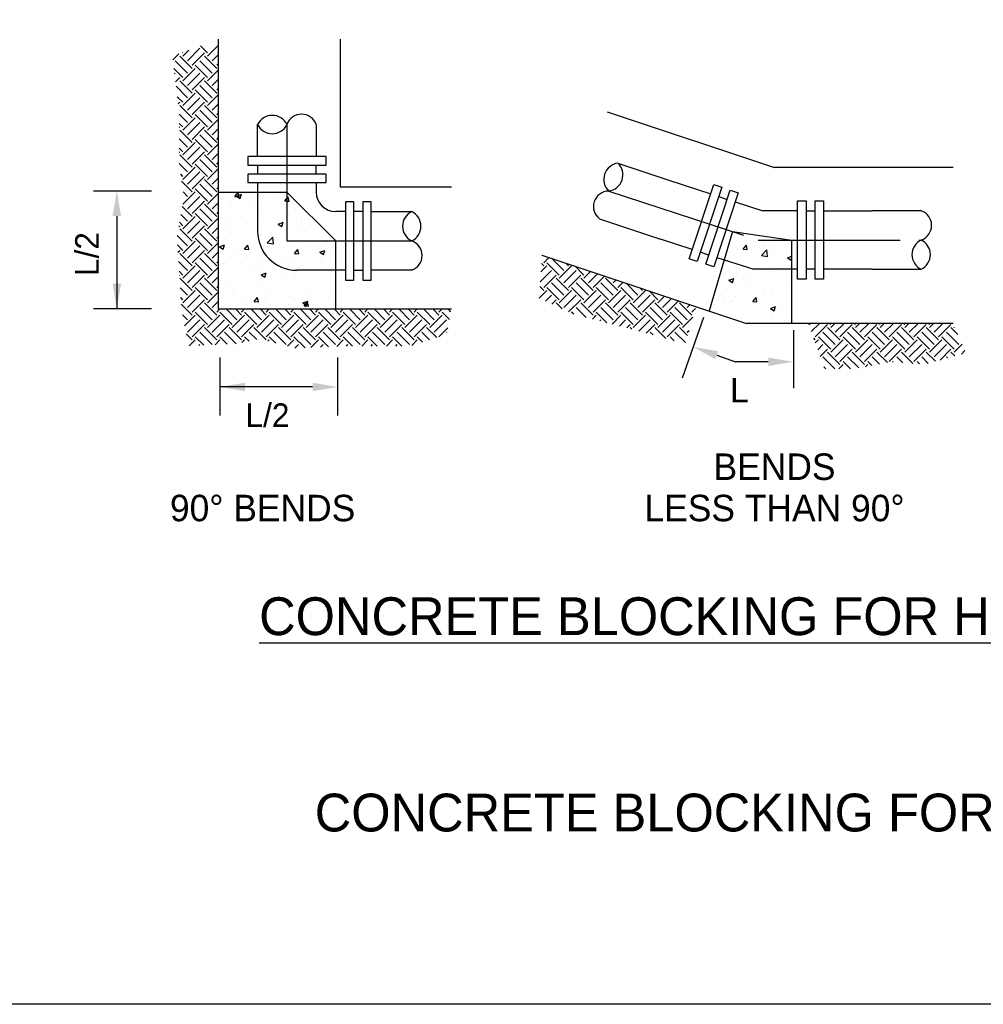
# Model space of a CAD drawing. Header units: feet. Extents: x 6 to 310, y -41 to 128.
# Tile 10 of 48: x 198.09 to 203.18, y 3.62 to 8.83. Entities that reach past the tile are written whole.
import ezdxf
from ezdxf.enums import TextEntityAlignment as Align

# ---------------------------------------------------------------- set-up
doc = ezdxf.new("R2010")
doc.units = ezdxf.units.FT
doc.header["$MEASUREMENT"] = 0
doc.linetypes.add('DASHDOT', pattern=[1, 0.5, -0.25, 0, -0.25])
doc.linetypes.add('E', pattern=[1, 0.75, -0.05, 0.15, -0.05])
doc.layers.add('COLUMNS', color=6, linetype='Continuous', plot=False)
for name, color, linetype in [('D-TITLE_SUB', 6, 'Continuous'), ('DETAIL', 1, 'Continuous'), ('MISC_LINE', 10, 'DASHDOT'), ('text', 9, 'Continuous')]:
    doc.layers.add(name, color=color, linetype=linetype)
doc.styles.add('Slanted-Normal', font='font31.shx', dxfattribs={"height": 0.14})
doc.styles.get("Standard").update_dxf_attribs({"font": 'ARIAL_0.TTF'})

msp = doc.modelspace()

# ---------------------------------------------------------------- linework, layer by layer
at = {"color": 247}
for p, q in [((199.08283, 8.63835), (199.14066, 8.69618)), ((198.89917, 8.6178), (198.93133, 8.64996)), ((198.95234, 8.65466), (198.95014, 8.65686)), ((198.95234, 8.63835), (198.98285, 8.66887)), ((198.9768, 8.61388), (199.04205, 8.67913)), ((199.00127, 8.58942), (199.06651, 8.65466)), ((199.08283, 8.65466), (199.0456, 8.69189)), ((199.10729, 8.61388), (199.14066, 8.64725)), ((198.9768, 8.54864), (198.91156, 8.61388)), ((199.00127, 8.57311), (198.93603, 8.63835)), ((199.10729, 8.54864), (199.04205, 8.61388)), ((199.13176, 8.57311), (199.06651, 8.63835)), ((199.13176, 8.58942), (199.14066, 8.59832)), ((198.95234, 8.52417), (198.90469, 8.57182)), ((198.90792, 8.54499), (198.91156, 8.54864)), ((198.95234, 8.50786), (199.01758, 8.57311)), ((198.9768, 8.4834), (199.04205, 8.54864)), ((199.08283, 8.52417), (199.01758, 8.58942)), ((199.08283, 8.50786), (199.14066, 8.56569)), ((198.91316, 8.50131), (198.93603, 8.52417)), ((199.00127, 8.44262), (198.93603, 8.50786)), ((199.00127, 8.45893), (199.06651, 8.52417)), ((199.13176, 8.44262), (199.06651, 8.50786)), ((199.10729, 8.4834), (199.14066, 8.51676)), ((198.9768, 8.41815), (198.91583, 8.47913)), ((198.95234, 8.37737), (199.01758, 8.44262)), ((199.08283, 8.39368), (199.01758, 8.45893)), ((199.10729, 8.41815), (199.04205, 8.4834)), ((199.08283, 8.37737), (199.14066, 8.43521)), ((199.13176, 8.45893), (199.14066, 8.46783)), ((198.95234, 8.39368), (198.92251, 8.42351)), ((198.92716, 8.38482), (198.93603, 8.39368)), ((198.9768, 8.35291), (199.04205, 8.41815)), ((199.00127, 8.32844), (199.06651, 8.39368)), ((199.10729, 8.35291), (199.14066, 8.38627)), ((198.9768, 8.28766), (198.93306, 8.33141)), ((199.00127, 8.31213), (198.93603, 8.37737)), ((199.10729, 8.28766), (199.04205, 8.35291)), ((199.13176, 8.31213), (199.06651, 8.37737)), ((199.13176, 8.32844), (199.14066, 8.33734)), ((198.95234, 8.2632), (198.93306, 8.28248)), ((198.95234, 8.24689), (199.01758, 8.31213)), ((198.9768, 8.22242), (199.04205, 8.28766)), ((199.08283, 8.2632), (199.01758, 8.32844)), ((199.08283, 8.24689), (199.14066, 8.30472)), ((198.93306, 8.26023), (198.93603, 8.2632)), ((199.00127, 8.18164), (198.93603, 8.24689)), ((199.00127, 8.19795), (199.06651, 8.2632)), ((199.13176, 8.18164), (199.06651, 8.24689)), ((199.10729, 8.22242), (199.14066, 8.25578)), ((198.9768, 8.15718), (198.93306, 8.20092)), ((198.95234, 8.1164), (199.01758, 8.18164)), ((199.08283, 8.13271), (199.01758, 8.19795)), ((199.10729, 8.15718), (199.04205, 8.22242)), ((199.08283, 8.1164), (199.14066, 8.17423)), ((199.13176, 8.19795), (199.14066, 8.20685)), ((198.95234, 8.13271), (198.93306, 8.15199)), ((198.93306, 8.12974), (198.93603, 8.13271)), ((198.9768, 8.09193), (199.04205, 8.15718)), ((199.00127, 8.06747), (199.06651, 8.13271)), ((199.10729, 8.09193), (199.14066, 8.1253)), ((198.9768, 8.02669), (198.93306, 8.07043)), ((199.00127, 8.05115), (198.93603, 8.1164)), ((199.10729, 8.02669), (199.04205, 8.09193)), ((199.13176, 8.05115), (199.06651, 8.1164)), ((199.13176, 8.06747), (199.14066, 8.07636)), ((198.95234, 7.98591), (199.01758, 8.05115)), ((198.9768, 7.96144), (199.04205, 8.02669)), ((199.08283, 8.00222), (199.01758, 8.06747)), ((199.08283, 7.98591), (199.14066, 8.04374)), ((198.95234, 8.00222), (198.94058, 8.01398)), ((199.00127, 7.92067), (198.9456, 7.97634)), ((199.00127, 7.93698), (199.06651, 8.00222)), ((199.13176, 7.92067), (199.06651, 7.98591)), ((199.10729, 7.96144), (199.14066, 7.99481)), ((198.95234, 7.85542), (199.01758, 7.92067)), ((198.9768, 7.8962), (198.95314, 7.91987)), ((199.08283, 7.87173), (199.01758, 7.93698)), ((199.10729, 7.8962), (199.04205, 7.96144)), ((199.13176, 7.93698), (199.14066, 7.94588)), ((199.18818, 7.91531), (199.18818, 7.91531)), ((199.22707, 7.89561), (199.24486, 7.91682)), ((199.24914, 7.89368), (199.24487, 7.91681)), ((199.31275, 7.91527), (199.31275, 7.91527)), ((198.9768, 7.83096), (199.04205, 7.8962)), ((199.00127, 7.80649), (199.06651, 7.87173)), ((199.08283, 7.85542), (199.14066, 7.91325)), ((199.10729, 7.83096), (199.14066, 7.86432)), ((199.22707, 7.89561), (199.24913, 7.89368)), ((199.23617, 7.89783), (199.26201, 7.90775)), ((199.23617, 7.89783), (199.25453, 7.88545)), ((199.25453, 7.88545), (199.26202, 7.90775)), ((199.30429, 7.86742), (199.30429, 7.86742)), ((199.44407, 7.88582), (199.44407, 7.88582)), ((199.49179, 7.87245), (199.50235, 7.88503)), ((199.49179, 7.87245), (199.50235, 7.87153)), ((199.50235, 7.88503), (199.50959, 7.89366)), ((199.50235, 7.87153), (199.51385, 7.87052)), ((199.51386, 7.87052), (199.50959, 7.89365)), ((199.50977, 7.90694), (199.50977, 7.90694)), ((199.00127, 7.79018), (198.94894, 7.84251)), ((199.10729, 7.76571), (199.04205, 7.83096)), ((199.13176, 7.79018), (199.06651, 7.85542)), ((199.13176, 7.80649), (199.14066, 7.81539)), ((199.21189, 7.85526), (199.21189, 7.85526)), ((199.37319, 7.81844), (199.37319, 7.81844)), ((199.55961, 7.84206), (199.55961, 7.84206)), ((198.95234, 7.74125), (198.93424, 7.75934)), ((198.9768, 7.76571), (198.94159, 7.80093)), ((198.95234, 7.72494), (199.01758, 7.79018)), ((198.9768, 7.70047), (199.04205, 7.76571)), ((199.08283, 7.74125), (199.01758, 7.80649)), ((199.08283, 7.72494), (199.14066, 7.78277)), ((199.16151, 7.77724), (199.16151, 7.77724)), ((199.18369, 7.79245), (199.18369, 7.79245)), ((199.35853, 7.76892), (199.35853, 7.76892)), ((199.45648, 7.74924), (199.48232, 7.75916)), ((199.47484, 7.73685), (199.48232, 7.75916)), ((199.5096, 7.79344), (199.5096, 7.79344)), ((199.55555, 7.76059), (199.55555, 7.76059)), ((199.58007, 7.77094), (199.58007, 7.77094)), ((198.92998, 7.7352), (198.93603, 7.74125)), ((199.00127, 7.65969), (198.93603, 7.72494)), ((199.00127, 7.676), (199.06651, 7.74125)), ((199.13176, 7.65969), (199.06651, 7.72494)), ((199.10729, 7.70047), (199.14066, 7.73383)), ((199.2072, 7.72185), (199.2072, 7.72185)), ((199.29436, 7.75649), (199.29436, 7.75649)), ((199.34698, 7.74026), (199.34698, 7.74026)), ((199.45648, 7.74924), (199.47483, 7.73685)), ((199.55512, 7.7192), (199.55512, 7.7192)), ((199.59804, 7.7124), (199.59804, 7.7124)), ((198.9768, 7.63522), (198.922, 7.69003)), ((198.95234, 7.59445), (199.01758, 7.65969)), ((199.08283, 7.61076), (199.01758, 7.676)), ((199.10729, 7.63522), (199.04205, 7.70047)), ((199.13176, 7.676), (199.14066, 7.6849)), ((199.1792, 7.66959), (199.1792, 7.66959)), ((199.3687, 7.69557), (199.3687, 7.69557)), ((199.3828, 7.67546), (199.3828, 7.67546)), ((199.3983, 7.65114), (199.42704, 7.6811)), ((199.43112, 7.64605), (199.42705, 7.6811)), ((199.71515, 7.65594), (199.71515, 7.65594)), ((198.95234, 7.61076), (198.9238, 7.6393)), ((198.9262, 7.60093), (198.93603, 7.61076)), ((198.9768, 7.56998), (199.04205, 7.63522)), ((199.00127, 7.54551), (199.06651, 7.61076)), ((199.08283, 7.59445), (199.14066, 7.65228)), ((199.10729, 7.56998), (199.14066, 7.60335)), ((199.14637, 7.6302), (199.17221, 7.64012)), ((199.14637, 7.6302), (199.16473, 7.61782)), ((199.16473, 7.61781), (199.17222, 7.64012)), ((199.16756, 7.63851), (199.16756, 7.63851)), ((199.27828, 7.618), (199.29607, 7.6392)), ((199.27828, 7.618), (199.30034, 7.61607)), ((199.30034, 7.61606), (199.29608, 7.6392)), ((199.3983, 7.65114), (199.43112, 7.64605)), ((199.48297, 7.62537), (199.48297, 7.62537)), ((199.543, 7.59484), (199.5608, 7.61604)), ((199.56507, 7.5929), (199.5608, 7.61604)), ((199.57537, 7.63754), (199.57537, 7.63754)), ((199.67678, 7.60064), (199.70262, 7.61056)), ((199.69514, 7.58826), (199.70262, 7.61056)), ((199.74233, 7.62401), (199.74233, 7.62401)), ((201.88611, 7.61418), (201.88611, 7.61418)), ((201.91463, 7.61769), (201.93242, 7.63889)), ((201.91463, 7.61769), (201.93669, 7.61576)), ((201.93669, 7.61575), (201.93242, 7.63889)), ((201.95943, 7.61744), (201.95943, 7.61744)), ((202.01138, 7.58304), (202.04013, 7.613)), ((202.02174, 7.63573), (202.02174, 7.63573)), ((202.04421, 7.57794), (202.04013, 7.613)), ((202.05182, 7.62961), (202.05182, 7.62961)), ((202.0778, 7.64185), (202.0778, 7.64185)), ((198.9768, 7.50474), (198.92924, 7.5523)), ((199.00127, 7.5292), (198.93603, 7.59445)), ((199.10729, 7.50474), (199.04205, 7.56998)), ((199.13176, 7.5292), (199.06651, 7.59445)), ((199.13176, 7.54551), (199.14066, 7.55441)), ((199.24988, 7.59469), (199.24988, 7.59469)), ((199.28665, 7.58032), (199.28665, 7.58032)), ((199.36421, 7.57271), (199.36421, 7.57271)), ((199.48367, 7.572), (199.48367, 7.572)), ((199.543, 7.59484), (199.56506, 7.59291)), ((199.55063, 7.59634), (199.55063, 7.59634)), ((199.67678, 7.60064), (199.69514, 7.58826)), ((199.6807, 7.56367), (199.6807, 7.56367)), ((199.73899, 7.58324), (199.73899, 7.58324)), ((200.85069, 7.58421), (200.85156, 7.58508)), ((200.86093, 7.54551), (200.88826, 7.57284)), ((200.96695, 7.50474), (200.90414, 7.56755)), ((201.77561, 7.57263), (201.81451, 7.56027)), ((201.83166, 7.55924), (201.83166, 7.55924)), ((202.01138, 7.58304), (202.04421, 7.57795)), ((202.0469, 7.59619), (202.0469, 7.59619)), ((202.14981, 7.57189), (202.173, 7.58079)), ((202.14981, 7.57189), (202.16817, 7.5595)), ((202.16817, 7.5595), (202.173, 7.57389)), ((198.95234, 7.48027), (198.9325, 7.5001)), ((198.95234, 7.46396), (199.01758, 7.5292)), ((198.9768, 7.43949), (199.04205, 7.50474)), ((199.08283, 7.48027), (199.01758, 7.54551)), ((199.08283, 7.46396), (199.14066, 7.52179)), ((199.16745, 7.53907), (199.16745, 7.53907)), ((199.17471, 7.54672), (199.17471, 7.54672)), ((199.30851, 7.50935), (199.30851, 7.50935)), ((199.36447, 7.53075), (199.36447, 7.53075)), ((199.52375, 7.5463), (199.52375, 7.5463)), ((199.56149, 7.52242), (199.56149, 7.52242)), ((199.61806, 7.51037), (199.61806, 7.51037)), ((199.73784, 7.50115), (199.73784, 7.50115)), ((199.75851, 7.5141), (199.75851, 7.5141)), ((200.84105, 7.44408), (200.90171, 7.50474)), ((200.84467, 7.49663), (200.87724, 7.5292)), ((200.86093, 7.5292), (200.84781, 7.54232)), ((200.94249, 7.48027), (200.87724, 7.54551)), ((200.94249, 7.46396), (201.00773, 7.5292)), ((200.96695, 7.43949), (201.0322, 7.50474)), ((200.99142, 7.5292), (200.97754, 7.54308)), ((201.07297, 7.48027), (201.02647, 7.52677)), ((201.07297, 7.46396), (201.10846, 7.49944)), ((202.07331, 7.51899), (202.07331, 7.51899)), ((202.09451, 7.50244), (202.09451, 7.50244)), ((198.93388, 7.47812), (198.93603, 7.48027)), ((199.00127, 7.39872), (198.93603, 7.46396)), ((199.00127, 7.41503), (199.06651, 7.48027)), ((199.13176, 7.39872), (199.06651, 7.46396)), ((199.10729, 7.43949), (199.14066, 7.47286)), ((199.15279, 7.44912), (199.15279, 7.44912)), ((199.35972, 7.44985), (199.35972, 7.44985)), ((199.36667, 7.4816), (199.39252, 7.49152)), ((199.36667, 7.4816), (199.38503, 7.46922)), ((199.38504, 7.46922), (199.39252, 7.49152)), ((199.38588, 7.47981), (199.38588, 7.47981)), ((199.47828, 7.49197), (199.47828, 7.49197)), ((199.54615, 7.47348), (199.54615, 7.47348)), ((200.86093, 7.41503), (200.92618, 7.48027)), ((200.99142, 7.39872), (200.92618, 7.46396)), ((200.99142, 7.41503), (201.05666, 7.48027)), ((201.12191, 7.39872), (201.05666, 7.46396)), ((201.09744, 7.43949), (201.14516, 7.48721)), ((201.12191, 7.41503), (201.18186, 7.47498)), ((201.2524, 7.39872), (201.18715, 7.46396)), ((201.20346, 7.46396), (201.20633, 7.46682)), ((201.22793, 7.43949), (201.24302, 7.45459)), ((201.8397, 7.45285), (201.86555, 7.46277)), ((201.8397, 7.45285), (201.85806, 7.44047)), ((201.85807, 7.44046), (201.86555, 7.46276)), ((201.86233, 7.47188), (201.86233, 7.47188)), ((201.88162, 7.49132), (201.88162, 7.49132)), ((201.94986, 7.44713), (201.94986, 7.44713)), ((201.95473, 7.48404), (201.95473, 7.48404)), ((198.9768, 7.37425), (198.93795, 7.41311)), ((198.95234, 7.33347), (199.01758, 7.39872)), ((199.08283, 7.34978), (199.01758, 7.41503)), ((199.10729, 7.37425), (199.04205, 7.43949)), ((199.13176, 7.41503), (199.14066, 7.42393)), ((199.17023, 7.42386), (199.17023, 7.42386)), ((199.21323, 7.39272), (199.21323, 7.39272)), ((199.75405, 7.39549), (199.75405, 7.39549)), ((200.83647, 7.35794), (200.87724, 7.39872)), ((200.86093, 7.39872), (200.83941, 7.42024)), ((200.94249, 7.34978), (200.87724, 7.41503)), ((200.96695, 7.37425), (200.90171, 7.43949)), ((200.94249, 7.33347), (201.00773, 7.39872)), ((201.07297, 7.34978), (201.00773, 7.41503)), ((201.09744, 7.37425), (201.0322, 7.43949)), ((201.07297, 7.33347), (201.13822, 7.39872)), ((201.20346, 7.34978), (201.13822, 7.41503)), ((201.22793, 7.37425), (201.16268, 7.43949)), ((201.20346, 7.33347), (201.26871, 7.39872)), ((201.2524, 7.41503), (201.27972, 7.44236)), ((201.33395, 7.34978), (201.26871, 7.41503)), ((201.35842, 7.37425), (201.2956, 7.43706)), ((201.33395, 7.33347), (201.39919, 7.39872)), ((201.38288, 7.39872), (201.369, 7.4126)), ((201.46444, 7.34978), (201.41793, 7.39629)), ((201.83066, 7.40588), (201.83066, 7.40588)), ((202.02768, 7.39755), (202.02768, 7.39755)), ((202.06883, 7.39613), (202.06883, 7.39613)), ((202.14689, 7.43881), (202.14689, 7.43881)), ((198.95234, 7.34978), (198.94121, 7.36091)), ((198.9768, 7.30901), (199.04205, 7.37425)), ((199.00127, 7.28454), (199.06651, 7.34978)), ((199.08283, 7.33347), (199.14066, 7.3913)), ((199.10729, 7.30901), (199.14066, 7.34237)), ((199.32949, 7.34038), (199.34728, 7.36159)), ((199.35155, 7.33845), (199.34729, 7.36158)), ((199.38118, 7.3464), (199.38118, 7.3464)), ((199.41025, 7.38439), (199.41025, 7.38439)), ((199.52096, 7.36481), (199.52096, 7.36481)), ((199.54166, 7.35061), (199.54166, 7.35061)), ((199.58698, 7.33301), (199.61282, 7.34293)), ((199.60534, 7.32062), (199.61282, 7.34292)), ((199.60727, 7.37607), (199.60727, 7.37607)), ((199.72375, 7.36303), (199.72375, 7.36303)), ((199.73335, 7.37828), (199.73335, 7.37828)), ((200.83647, 7.37425), (200.83626, 7.37446)), ((200.86985, 7.34239), (200.90171, 7.37425)), ((200.90322, 7.32683), (200.92618, 7.34978)), ((200.96695, 7.30901), (201.0322, 7.37425)), ((200.99222, 7.28534), (201.05666, 7.34978)), ((201.09744, 7.30901), (201.16268, 7.37425)), ((201.12191, 7.28454), (201.18715, 7.34978)), ((201.22793, 7.30901), (201.29317, 7.37425)), ((201.2524, 7.28454), (201.31764, 7.34978)), ((201.35842, 7.30901), (201.42366, 7.37425)), ((201.38288, 7.28454), (201.44813, 7.34978)), ((201.46444, 7.33347), (201.49992, 7.36896)), ((201.4889, 7.30901), (201.53662, 7.35672)), ((201.51337, 7.28454), (201.57332, 7.34449)), ((201.87713, 7.36846), (201.87713, 7.36846)), ((201.96584, 7.34007), (201.98363, 7.36128)), ((201.9879, 7.33814), (201.98363, 7.36127)), ((201.99742, 7.35688), (201.99742, 7.35688)), ((202.03166, 7.37598), (202.03166, 7.37598)), ((199.00127, 7.26823), (198.94339, 7.32611)), ((199.10729, 7.24376), (199.04205, 7.30901)), ((199.13176, 7.26823), (199.06651, 7.33347)), ((199.13176, 7.28454), (199.14633, 7.29911)), ((199.16574, 7.301), (199.16574, 7.301)), ((199.23778, 7.24376), (199.18243, 7.29911)), ((199.26225, 7.26823), (199.23137, 7.29911)), ((199.26225, 7.28454), (199.27682, 7.29911)), ((199.28879, 7.33424), (199.28879, 7.33424)), ((199.36827, 7.24376), (199.31292, 7.29911)), ((199.32949, 7.34038), (199.35155, 7.33845)), ((199.35524, 7.32699), (199.35524, 7.32699)), ((199.39273, 7.26823), (199.36185, 7.29911)), ((199.39273, 7.28454), (199.4073, 7.29911)), ((199.49876, 7.24376), (199.44341, 7.29911)), ((199.52322, 7.26823), (199.49234, 7.29911)), ((199.50852, 7.32608), (199.50852, 7.32608)), ((199.52322, 7.28454), (199.53779, 7.29911)), ((199.62924, 7.24376), (199.5739, 7.29911)), ((199.58698, 7.33301), (199.60534, 7.32062)), ((199.59421, 7.31722), (199.61201, 7.33843)), ((199.59421, 7.31722), (199.61627, 7.31529)), ((199.61628, 7.31529), (199.61201, 7.33842)), ((199.65371, 7.26823), (199.62283, 7.29911)), ((199.65371, 7.28454), (199.66828, 7.29911)), ((199.75973, 7.24376), (199.70438, 7.29911)), ((199.7842, 7.26823), (199.75332, 7.29911)), ((199.7842, 7.28454), (199.79877, 7.29911)), ((199.89022, 7.24376), (199.83487, 7.29911)), ((199.91469, 7.26823), (199.8838, 7.29911)), ((199.91469, 7.28454), (199.92926, 7.29911)), ((200.02071, 7.24376), (199.96536, 7.29911)), ((200.04517, 7.26823), (200.01429, 7.29911)), ((200.04517, 7.28454), (200.05974, 7.29911)), ((200.15119, 7.24376), (200.09585, 7.29911)), ((200.17566, 7.26823), (200.14478, 7.29911)), ((200.17566, 7.28454), (200.19023, 7.29911)), ((200.28168, 7.24376), (200.22633, 7.29911)), ((200.30615, 7.26823), (200.27527, 7.29911)), ((200.30615, 7.28454), (200.32072, 7.29911)), ((200.36995, 7.28598), (200.35682, 7.29911)), ((200.95866, 7.30099), (200.92618, 7.33347)), ((201.08484, 7.25636), (201.0322, 7.30901)), ((201.12191, 7.26823), (201.05666, 7.33347)), ((201.22793, 7.24376), (201.16268, 7.30901)), ((201.2524, 7.26823), (201.18715, 7.33347)), ((201.35842, 7.24376), (201.29317, 7.30901)), ((201.38288, 7.26823), (201.31764, 7.33347)), ((201.4889, 7.24376), (201.42366, 7.30901)), ((201.51337, 7.26823), (201.44813, 7.33347)), ((201.61939, 7.24376), (201.55415, 7.30901)), ((201.64386, 7.26823), (201.57861, 7.33347)), ((201.59493, 7.33347), (201.59779, 7.33633)), ((201.61939, 7.30901), (201.63449, 7.3241)), ((201.64386, 7.28454), (201.6625, 7.30318)), ((201.76524, 7.32631), (201.76524, 7.32631)), ((201.81642, 7.33903), (201.81642, 7.33903)), ((201.85764, 7.33847), (201.85764, 7.33847)), ((201.96584, 7.34007), (201.9879, 7.33814)), ((202.06001, 7.30425), (202.08585, 7.31417)), ((202.06001, 7.30425), (202.07837, 7.29187)), ((202.07837, 7.29186), (202.08585, 7.31417)), ((202.1201, 7.29494), (202.1201, 7.29494)), ((198.9768, 7.24376), (198.95041, 7.27016)), ((198.96133, 7.21197), (199.01758, 7.26823)), ((198.9768, 7.17852), (199.04205, 7.24376)), ((199.08283, 7.2193), (199.01758, 7.28454)), ((199.08283, 7.20298), (199.14807, 7.26823)), ((199.10729, 7.17852), (199.17254, 7.24376)), ((199.21331, 7.2193), (199.14807, 7.28454)), ((199.21331, 7.20298), (199.27856, 7.26823)), ((199.23778, 7.17852), (199.30302, 7.24376)), ((199.3438, 7.2193), (199.27856, 7.28454)), ((199.3438, 7.20298), (199.40905, 7.26823)), ((199.36827, 7.17852), (199.43351, 7.24376)), ((199.47429, 7.2193), (199.40905, 7.28454)), ((199.47429, 7.20298), (199.53953, 7.26823)), ((199.49876, 7.17852), (199.564, 7.24376)), ((199.60478, 7.2193), (199.53953, 7.28454)), ((199.60478, 7.20298), (199.67002, 7.26823)), ((199.62924, 7.17852), (199.69449, 7.24376)), ((199.73526, 7.2193), (199.67002, 7.28454)), ((199.73526, 7.20298), (199.80051, 7.26823)), ((199.75973, 7.17852), (199.82497, 7.24376)), ((199.86575, 7.2193), (199.80051, 7.28454)), ((199.86575, 7.20298), (199.931, 7.26823)), ((199.89022, 7.17852), (199.95546, 7.24376)), ((199.99624, 7.2193), (199.931, 7.28454)), ((199.99624, 7.20298), (200.06148, 7.26823)), ((200.02071, 7.17852), (200.08595, 7.24376)), ((200.12673, 7.2193), (200.06148, 7.28454)), ((200.12673, 7.20298), (200.19197, 7.26823)), ((200.15119, 7.17852), (200.21644, 7.24376)), ((200.25722, 7.2193), (200.19197, 7.28454)), ((200.25722, 7.20298), (200.32246, 7.26823)), ((200.28168, 7.17852), (200.34693, 7.24376)), ((200.36185, 7.24515), (200.32246, 7.28454)), ((201.0188, 7.27347), (201.00773, 7.28454)), ((201.11781, 7.24782), (201.13822, 7.26823)), ((201.1949, 7.22786), (201.13822, 7.28454)), ((201.15668, 7.23776), (201.16268, 7.24376)), ((201.22146, 7.22098), (201.26871, 7.26823)), ((201.26033, 7.21092), (201.29317, 7.24376)), ((201.33395, 7.2193), (201.26871, 7.28454)), ((201.33395, 7.20298), (201.39919, 7.26823)), ((201.36375, 7.18385), (201.42366, 7.24376)), ((201.46444, 7.2193), (201.39919, 7.28454)), ((201.46444, 7.20298), (201.52968, 7.26823)), ((201.4889, 7.17852), (201.55415, 7.24376)), ((201.59493, 7.2193), (201.52968, 7.28454)), ((201.59493, 7.20298), (201.649, 7.25706)), ((201.87265, 7.24559), (201.87265, 7.24559)), ((201.87644, 7.25953), (201.87644, 7.25953)), ((201.90486, 7.25799), (201.90486, 7.25799)), ((202.06434, 7.27327), (202.06434, 7.27327)), ((202.07346, 7.2512), (202.07346, 7.2512)), ((202.13341, 7.242), (202.13341, 7.242)), ((199.00127, 7.15405), (199.06651, 7.2193)), ((199.13176, 7.13774), (199.06651, 7.20298)), ((199.13176, 7.15405), (199.197, 7.2193)), ((199.26225, 7.13774), (199.197, 7.20298)), ((199.26225, 7.15405), (199.32749, 7.2193)), ((199.39273, 7.13774), (199.32749, 7.20298)), ((199.39273, 7.15405), (199.45798, 7.2193)), ((199.52322, 7.13774), (199.45798, 7.20298)), ((199.52322, 7.15405), (199.58847, 7.2193)), ((199.65371, 7.13774), (199.58847, 7.20298)), ((199.65371, 7.15405), (199.71895, 7.2193)), ((199.7842, 7.13774), (199.71895, 7.20298)), ((199.7842, 7.15405), (199.84944, 7.2193)), ((199.91469, 7.13774), (199.84944, 7.20298)), ((199.91469, 7.15405), (199.97993, 7.2193)), ((200.04517, 7.13774), (199.97993, 7.20298)), ((200.04517, 7.15405), (200.11042, 7.2193)), ((200.17566, 7.13774), (200.11042, 7.20298)), ((200.17566, 7.15405), (200.2409, 7.2193)), ((200.29446, 7.14943), (200.2409, 7.20298)), ((200.30615, 7.15405), (200.35309, 7.20099)), ((201.29919, 7.20085), (201.31764, 7.2193)), ((201.32696, 7.19366), (201.31764, 7.20298)), ((201.4022, 7.17337), (201.44813, 7.2193)), ((201.50603, 7.14509), (201.44813, 7.20298)), ((201.51337, 7.15405), (201.57861, 7.2193)), ((201.62082, 7.16078), (201.57861, 7.20298)), ((201.61939, 7.17852), (201.62875, 7.18787)), ((202.26256, 7.21818), (202.26917, 7.22479)), ((202.2753, 7.18199), (202.31811, 7.22479)), ((202.2963, 7.15405), (202.36154, 7.2193)), ((202.42678, 7.13774), (202.36154, 7.20298)), ((202.37785, 7.2193), (202.37235, 7.22479)), ((202.37785, 7.20298), (202.39966, 7.22479)), ((202.40232, 7.17852), (202.44859, 7.22479)), ((202.42678, 7.15405), (202.49203, 7.2193)), ((202.55727, 7.13774), (202.49203, 7.20298)), ((202.50834, 7.2193), (202.50284, 7.22479)), ((202.50834, 7.20298), (202.53015, 7.22479)), ((202.53281, 7.17852), (202.57908, 7.22479)), ((202.55727, 7.15405), (202.62252, 7.2193)), ((202.68776, 7.13774), (202.62252, 7.20298)), ((202.63883, 7.2193), (202.63333, 7.22479)), ((202.63883, 7.20298), (202.66064, 7.22479)), ((202.66329, 7.17852), (202.70957, 7.22479)), ((202.68776, 7.15405), (202.753, 7.2193)), ((202.81825, 7.13774), (202.753, 7.20298)), ((202.76931, 7.2193), (202.76382, 7.22479)), ((202.76931, 7.20298), (202.79113, 7.22479)), ((202.79378, 7.17852), (202.84006, 7.22479)), ((202.81825, 7.15405), (202.88349, 7.2193)), ((202.94874, 7.13774), (202.88349, 7.20298)), ((202.8998, 7.2193), (202.8943, 7.22479)), ((202.8998, 7.20298), (202.92161, 7.22479)), ((202.92427, 7.17852), (202.97055, 7.22479)), ((202.94874, 7.15405), (203.01398, 7.2193)), ((203.05078, 7.16618), (203.01398, 7.20298)), ((203.02514, 7.22445), (203.02479, 7.22479)), ((203.03029, 7.20298), (203.03327, 7.20597)), ((199.00127, 7.13774), (198.96925, 7.16976)), ((198.98524, 7.1054), (199.01758, 7.13774)), ((199.06255, 7.10908), (199.01758, 7.15405)), ((199.10729, 7.11327), (199.04205, 7.17852)), ((199.12225, 7.11192), (199.14807, 7.13774)), ((199.18712, 7.11501), (199.14807, 7.15405)), ((199.23383, 7.11723), (199.17254, 7.17852)), ((199.26387, 7.12305), (199.27856, 7.13774)), ((199.30195, 7.13066), (199.27856, 7.15405)), ((199.34273, 7.13881), (199.30302, 7.17852)), ((199.40133, 7.13003), (199.40905, 7.13774)), ((199.44363, 7.11946), (199.40905, 7.15405)), ((199.49876, 7.11327), (199.43351, 7.17852)), ((199.50574, 7.10395), (199.53953, 7.13774)), ((199.59819, 7.09539), (199.53953, 7.15405)), ((199.62924, 7.11327), (199.564, 7.17852)), ((199.62907, 7.09679), (199.67002, 7.13774)), ((199.72301, 7.10106), (199.67002, 7.15405)), ((199.75973, 7.11327), (199.69449, 7.17852)), ((199.76577, 7.103), (199.80051, 7.13774)), ((199.84934, 7.10522), (199.80051, 7.15405)), ((199.89022, 7.11327), (199.82497, 7.17852)), ((199.89847, 7.10522), (199.931, 7.13774)), ((199.97983, 7.10522), (199.931, 7.15405)), ((200.02071, 7.11327), (199.95546, 7.17852)), ((200.02896, 7.10522), (200.06148, 7.13774)), ((200.11032, 7.10522), (200.06148, 7.15405)), ((200.15119, 7.11327), (200.08595, 7.17852)), ((200.16246, 7.10823), (200.19197, 7.13774)), ((200.21987, 7.12615), (200.19197, 7.15405)), ((200.25717, 7.13779), (200.21644, 7.17852)), ((200.34835, 7.1771), (200.34693, 7.17852)), ((201.43877, 7.16341), (201.42366, 7.17852)), ((201.55086, 7.13287), (201.52968, 7.15405)), ((201.60974, 7.12293), (201.55415, 7.17852)), ((202.2963, 7.13774), (202.28793, 7.14611)), ((202.29653, 7.12166), (202.31261, 7.13774)), ((202.37785, 7.08881), (202.31261, 7.15405)), ((202.40232, 7.11327), (202.33707, 7.17852)), ((202.37785, 7.0725), (202.4431, 7.13774)), ((202.50834, 7.08881), (202.4431, 7.15405)), ((202.53281, 7.11327), (202.46756, 7.17852)), ((202.50834, 7.0725), (202.57358, 7.13774)), ((202.63883, 7.08881), (202.57358, 7.15405)), ((202.66329, 7.11327), (202.59805, 7.17852)), ((202.63883, 7.0725), (202.70407, 7.13774)), ((202.76931, 7.08881), (202.70407, 7.15405)), ((202.79378, 7.11327), (202.72854, 7.17852)), ((202.76931, 7.0725), (202.83456, 7.13774)), ((202.8998, 7.08881), (202.83456, 7.15405)), ((202.92427, 7.11327), (202.85903, 7.17852)), ((202.8998, 7.0725), (202.96505, 7.13774)), ((203.03029, 7.08881), (202.96505, 7.15405)), ((203.05476, 7.11327), (202.98951, 7.17852)), ((199.03662, 7.10785), (199.04205, 7.11327)), ((199.5449, 7.09417), (199.564, 7.11327)), ((199.68033, 7.09912), (199.69449, 7.11327)), ((199.81692, 7.10522), (199.82497, 7.11327)), ((199.94741, 7.10522), (199.95546, 7.11327)), ((200.07789, 7.10522), (200.08595, 7.11327)), ((202.30927, 7.08547), (202.33707, 7.11327)), ((202.32201, 7.04927), (202.36154, 7.08881)), ((202.40232, 7.04803), (202.46756, 7.11327)), ((202.42678, 7.02356), (202.49203, 7.08881)), ((202.53281, 7.04803), (202.59805, 7.11327)), ((202.55727, 7.02356), (202.62252, 7.08881)), ((202.66329, 7.04803), (202.72854, 7.11327)), ((202.68776, 7.02356), (202.753, 7.08881)), ((202.79378, 7.04803), (202.85903, 7.11327)), ((202.81825, 7.02356), (202.88349, 7.08881)), ((202.92427, 7.04803), (202.98951, 7.11327)), ((202.95605, 7.03088), (203.01398, 7.08881)), ((203.03029, 7.0725), (203.07315, 7.11536)), ((203.06892, 7.0622), (203.0881, 7.08138)), ((202.40052, 6.98458), (202.33707, 7.04803)), ((202.42678, 7.00725), (202.36154, 7.0725)), ((202.5264, 6.98919), (202.46756, 7.04803)), ((202.55727, 7.00725), (202.49203, 7.0725)), ((202.6363, 7.00978), (202.59805, 7.04803)), ((202.67751, 7.0175), (202.62252, 7.0725)), ((202.76013, 7.01644), (202.72854, 7.04803)), ((202.81256, 7.01295), (202.753, 7.0725)), ((202.89353, 7.01353), (202.85903, 7.04803)), ((202.93183, 7.02416), (202.88349, 7.0725)), ((202.99567, 7.04187), (202.98951, 7.04803)), ((203.03398, 7.0525), (203.01398, 7.0725)), ((202.35159, 6.98458), (202.34107, 6.9951)), ((202.42043, 6.98458), (202.4431, 7.00725)), ((202.48208, 6.98458), (202.4431, 7.02356)), ((202.56224, 6.99591), (202.57358, 7.00725)), ((202.59509, 7.00206), (202.57358, 7.02356)), ((202.70771, 7.01993), (202.70407, 7.02356)), ((202.8475, 7.01062), (202.83456, 7.02356))]:
    msp.add_line(p, q, dxfattribs=at)
at = {"layer": 'COLUMNS', "color": 3, "flags": 128}
msp.add_lwpolyline([(188.34752, 3.62445), (188.34752, 24.37445), (218.72252, 24.37445), (218.72252, 3.62445)], close=True, dxfattribs=at)
at = {"layer": 'DETAIL'}
for p, q in [((199.14066, 7.29911), (199.14066, 8.72677)), ((199.78377, 8.72844), (199.78377, 7.94661)), ((201.19638, 8.34315), (202.08086, 8.04832)), ((199.34734, 8.10658), (199.34734, 8.27615)), ((199.65736, 8.27615), (199.65736, 8.10658)), ((199.70903, 8.10658), (199.29567, 8.10658)), ((199.29567, 8.10658), (199.29567, 8.06195)), ((199.70903, 8.06195), (199.70903, 8.10658)), ((201.25282, 8.0719), (201.5228, 7.98243)), ((199.29567, 8.06195), (199.70903, 8.06195)), ((199.34734, 8.06195), (199.34734, 8.01459)), ((199.65736, 8.01459), (199.65736, 8.06195)), ((203.02498, 8.04832), (202.08086, 8.04832)), ((199.70903, 8.01459), (199.29567, 8.01459)), ((199.29567, 8.01459), (199.29567, 7.96997)), ((199.29567, 7.96997), (199.70903, 7.96997)), ((199.34734, 7.96997), (199.34734, 7.91916)), ((199.65736, 7.96997), (199.65736, 7.91916)), ((199.70903, 7.96997), (199.70903, 8.01459)), ((201.5228, 7.98243), (201.74329, 7.90935)), ((199.14066, 7.91916), (199.50235, 7.91916)), ((199.34734, 7.91916), (199.34734, 7.71247)), ((199.50235, 7.91916), (199.7607, 7.6608)), ((199.78377, 7.94661), (200.37255, 7.94661)), ((201.62951, 7.56602), (201.75955, 7.9584)), ((201.80191, 7.94436), (201.67187, 7.55199)), ((201.71682, 7.53709), (201.84686, 7.92946)), ((201.88922, 7.91543), (201.75918, 7.52305)), ((201.75955, 7.9584), (201.80191, 7.94436)), ((201.84686, 7.92946), (201.88922, 7.91543)), ((199.81154, 7.86748), (199.81154, 7.45412)), ((199.85617, 7.86748), (199.81154, 7.86748)), ((199.85617, 7.45412), (199.85617, 7.86748)), ((199.90353, 7.86748), (199.90353, 7.45412)), ((199.94815, 7.86748), (199.90353, 7.86748)), ((199.94815, 7.45412), (199.94815, 7.86748)), ((201.78565, 7.89531), (201.83061, 7.88042)), ((201.87314, 7.86691), (202.01872, 7.82068)), ((202.20307, 7.45899), (202.20307, 7.87235)), ((202.20307, 7.87235), (202.2477, 7.87235)), ((202.2477, 7.87235), (202.2477, 7.45899)), ((202.29505, 7.45899), (202.29505, 7.87235)), ((202.29505, 7.87235), (202.33968, 7.87235)), ((202.33968, 7.87235), (202.33968, 7.45899)), ((199.81154, 7.81581), (199.7607, 7.81581)), ((199.90353, 7.81581), (199.85617, 7.81581)), ((199.94815, 7.81581), (200.16235, 7.81581)), ((202.20307, 7.82068), (202.01872, 7.82068)), ((202.2477, 7.82068), (202.29505, 7.82068)), ((202.33968, 7.82068), (202.59756, 7.82068)), ((202.85638, 7.82068), (202.59756, 7.82068)), ((201.15529, 7.77762), (201.47842, 7.67053)), ((201.85849, 7.71032), (201.73543, 7.29045)), ((201.85849, 7.71032), (202.173, 7.66567)), ((199.7607, 7.29911), (199.7607, 7.6608)), ((201.64576, 7.61507), (201.47842, 7.67053)), ((202.173, 7.22479), (202.173, 7.66567)), ((201.73308, 7.58613), (201.68812, 7.60103)), ((200.85077, 7.58534), (201.93241, 7.22479)), ((201.67187, 7.55199), (201.62951, 7.56602)), ((201.81451, 7.56027), (201.97076, 7.51066)), ((199.7607, 7.50579), (199.55402, 7.50579)), ((199.81154, 7.50579), (199.7607, 7.50579)), ((199.85617, 7.50579), (199.90353, 7.50579)), ((200.16235, 7.50579), (199.94815, 7.50579)), ((201.75918, 7.52305), (201.71682, 7.53709)), ((202.173, 7.51066), (201.97076, 7.51066)), ((202.20307, 7.51066), (202.173, 7.51066)), ((202.29505, 7.51066), (202.2477, 7.51066)), ((202.59756, 7.51066), (202.33968, 7.51066)), ((202.59756, 7.51066), (202.85638, 7.51066)), ((199.81154, 7.45412), (199.85617, 7.45412)), ((199.90353, 7.45412), (199.94815, 7.45412)), ((202.2477, 7.45899), (202.20307, 7.45899)), ((202.33968, 7.45899), (202.29505, 7.45899)), ((200.37255, 7.29911), (199.14066, 7.29911)), ((203.02498, 7.22479), (201.93241, 7.22479))]:
    msp.add_line(p, q, dxfattribs=at)
for centre, radius, start, end in [((199.57986, 8.24899), 0.08212, 19.30794, 160.69206), ((199.42485, 8.2387), 0.08608, 25.78576, 154.21424), ((199.42485, 8.31359), 0.08608, 205.78576, 334.21424), ((201.26398, 7.98655), 0.08608, 97.44987, 225.87834), ((201.1929, 8.01011), 0.08608, 277.44987, 45.87834), ((199.7607, 7.91916), 0.10334, 180, 270), ((201.20545, 7.84265), 0.08212, 90.97204, 232.35617), ((200.19979, 7.73831), 0.08608, 115.78576, 244.21424), ((200.1249, 7.73831), 0.08608, 295.78576, 64.21424), ((202.82923, 7.74318), 0.08212, 289.30794, 70.69206), ((199.55402, 7.71247), 0.20668, 180, 270), ((200.13519, 7.5833), 0.08212, 289.30794, 70.69206), ((202.89383, 7.58817), 0.08608, 115.78576, 244.21424), ((202.81894, 7.58817), 0.08608, 295.78576, 64.21424)]:
    msp.add_arc(centre, radius, start, end, dxfattribs=at)
at = {"layer": 'MISC_LINE', "linetype": 'E'}
for p, q in [((199.50235, 8.27615), (199.50235, 7.6608)), ((201.20406, 7.92476), (201.99474, 7.66567)), ((199.50235, 7.6608), (200.16235, 7.6608)), ((201.99474, 7.66567), (202.85638, 7.66567))]:
    msp.add_line(p, q, dxfattribs=at)
at = {"layer": 'text'}
for p, q in [((198.78588, 7.92472), (198.47894, 7.92472)), ((198.60295, 7.79185), (198.60295, 7.30141)), ((198.78588, 7.30141), (198.47894, 7.30141)), ((201.70448, 7.25677), (201.59261, 6.93569)), ((202.18099, 7.18872), (202.18099, 6.88178)), ((199.14733, 7.04428), (199.14733, 6.73734)), ((199.77063, 7.04428), (199.77063, 6.73734)), ((201.77543, 7.05659), (201.87457, 7.02163)), ((202.04813, 7.02163), (201.87457, 7.02163)), ((199.63776, 6.8887), (199.14733, 6.8887))]:
    msp.add_line(p, q, dxfattribs=at)
for points in [[(198.5808, 7.79185), (198.62509, 7.79185), (198.60295, 7.92472)], [(198.5808, 7.43428), (198.62509, 7.43428), (198.60295, 7.30141)], [(201.76807, 7.03571), (201.7828, 7.07747), (201.65013, 7.10077)], [(202.04813, 7.04378), (202.04813, 6.99949), (202.18099, 7.02163)], [(199.28019, 6.91084), (199.28019, 6.86655), (199.14733, 6.8887)], [(199.63776, 6.91084), (199.63776, 6.86655), (199.77063, 6.8887)]]:
    msp.add_solid(points, dxfattribs=at)

# ---------------------------------------------------------------- texts
at = {"layer": 'D-TITLE_SUB', "style": 'Slanted-Normal'}
msp.add_text('%%UCONCRETE BLOCKING FOR HORIZONTAL BENDS', height=0.2, dxfattribs=at).set_placement((202.5502, 5.67644), align=Align.MIDDLE_CENTER)
msp.add_text('CONCRETE BLOCKING FOR WATER MAINS', height=0.2, dxfattribs=at).set_placement((199.64941, 4.53836))
at = {"layer": 'text', "style": 'Slanted-Normal'}
msp.add_text('L/2', height=0.125, rotation=90, dxfattribs=at).set_placement((198.50752, 7.47511))
at = {"layer": 'text'}
msp.add_text('L', height=0.12918, dxfattribs=at).set_placement((201.89486, 6.80773), align=Align.CENTER)
at = {"layer": 'text', "style": 'Slanted-Normal'}
msp.add_text('L/2', height=0.125, dxfattribs=at).set_placement((199.28328, 6.67686))
at = {"layer": 'text', "color": 2, "style": 'Slanted-Normal'}
for s, p in [('BENDS', (202.08086, 6.39696)), ('90%%D BENDS', (199.37381, 6.1785)), ('LESS THAN 90%%D', (202.08086, 6.1785))]:
    msp.add_text(s, height=0.14, dxfattribs=at).set_placement(p, align=Align.CENTER)

doc.saveas('drawing.dxf')
